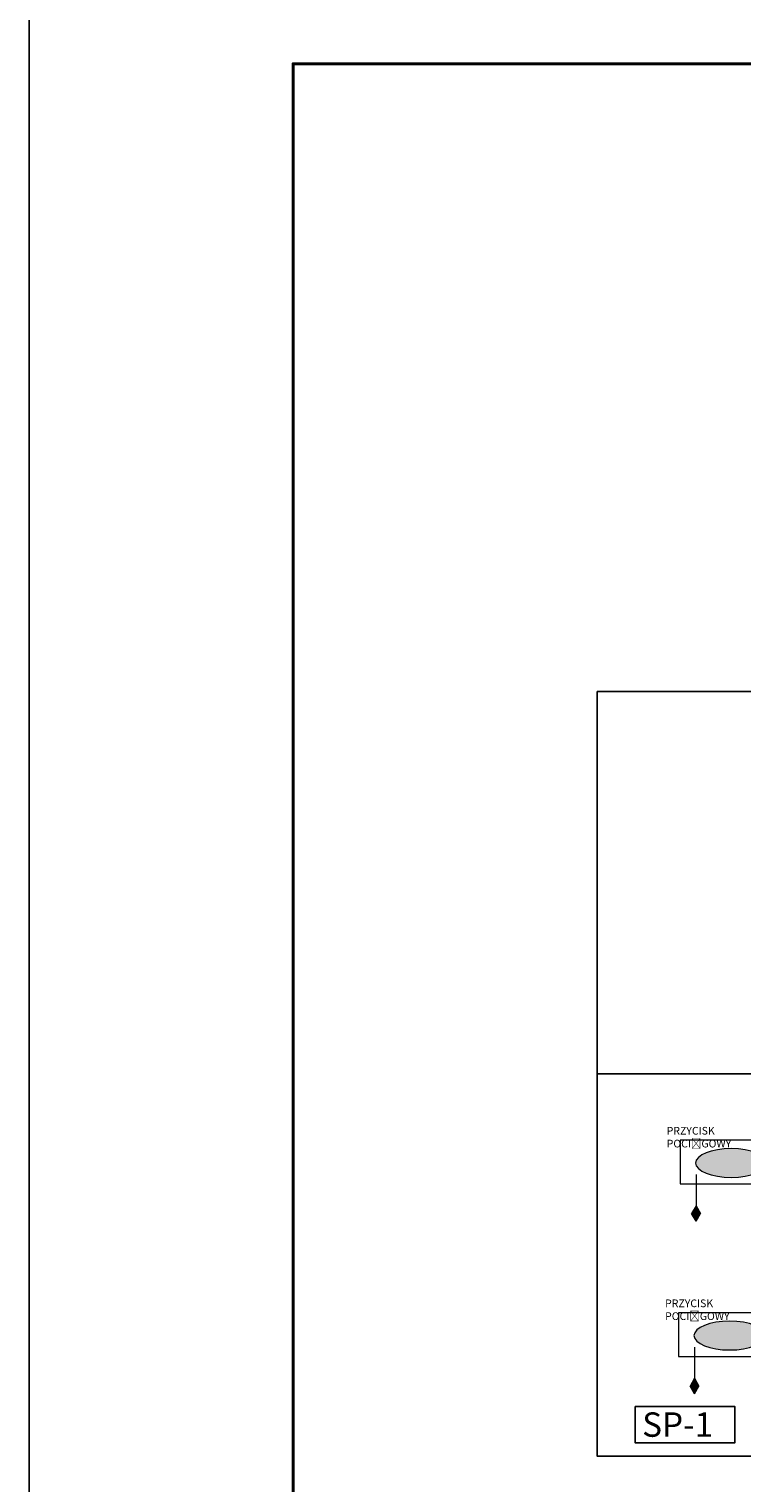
# Model space of a CAD drawing. Header units: millimetres. Extents: x 22250 to 51280, y -5012 to 7692.
# Tile 157 of 183: x 50230 to 50635, y 2268 to 3093. Entities that reach past the tile are written whole.
import ezdxf

# ---------------------------------------------------------------- set-up
doc = ezdxf.new("R2010")
doc.units = ezdxf.units.MM
doc.layers.add('!00 SYSTEM PRZYWOŁAWCZY', color=6, linetype='Continuous', lineweight=18)
doc.layers.add('00 KD-SSWiN PROTEGE', color=1, linetype='Continuous')
doc.styles.get("Standard").update_dxf_attribs({"font": 'arial.ttf'})

# ---------------------------------------------------------------- blocks, each defined once
blk = doc.blocks.new('1049-121')
at = {"layer": '!00 SYSTEM PRZYWOŁAWCZY', "lineweight": 15}
h = blk.add_hatch(color=6, dxfattribs=at)
h.dxf.hatch_style = 1
h.set_gradient(color1=(255, 0, 255), color2=(255, 0, 255), tint=1)
edge = h.paths.add_edge_path()
edge.add_ellipse((128033.8, -122807.1), major_axis=(-40.6, 0), ratio=0.402615, start_angle=0, end_angle=360)
h = blk.add_hatch(color=6, dxfattribs=at)
h.dxf.hatch_style = 1
h.set_gradient(color1=(255, 0, 255), color2=(255, 0, 255), tint=1)
h.paths.add_polyline_path([(128073.8, -122855.6), (128068.7, -122864.5), (128073.8, -122873.3), (128078.9, -122864.5)])
at = {"layer": '!00 SYSTEM PRZYWOŁAWCZY', "color": 6, "lineweight": 15}
for p, q in [((128073.8, -122820.2), (128073.8, -122855.6)), ((128073.8, -122855.6), (128068.7, -122864.5)), ((128073.8, -122855.6), (128078.9, -122864.5)), ((128073.8, -122873.3), (128068.7, -122864.5)), ((128073.8, -122873.3), (128078.9, -122864.5))]:
    blk.add_line(p, q, dxfattribs=at)
blk.add_lwpolyline([(127975.6, -122781.1), (128091.9, -122781.1), (128091.9, -122830.9), (127975.6, -122830.9)], close=True, dxfattribs=at)
blk.add_ellipse((128033.8, -122807.1), major_axis=(-40.6, 0), ratio=0.402615, dxfattribs=at)
blk = doc.blocks.new('*U586')
blk.add_lwpolyline([(-21, 0), (0, 0), (0, 29.7), (-21, 29.7)], close=True)
at = {"lineweight": 40}
blk.add_lwpolyline([(-18, 1), (-1, 1), (-1, 28.7), (-18, 28.7)], close=True, dxfattribs=at)

msp = doc.modelspace()

# ---------------------------------------------------------------- linework, layer by layer
for points in [[(50553.09, 2716.98), (50894.07, 2716.98), (50894.07, 2499.83), (50553.09, 2499.83)], [(50553.09, 2499.83), (50894.07, 2499.83), (50894.07, 2282.68), (50553.09, 2282.68)]]:
    msp.add_lwpolyline(points, close=True)
at = {"layer": '00 KD-SSWiN PROTEGE', "color": 1}
msp.add_lwpolyline([(50574.61, 2310.9), (50631.33, 2310.9), (50631.33, 2290.42), (50574.61, 2290.42)], close=True, dxfattribs=at)

# ---------------------------------------------------------------- block references
at = {"layer": '!00 SYSTEM PRZYWOŁAWCZY', "lineweight": 15, "xscale": -0.4996670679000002, "yscale": 0.4996670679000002, "zscale": 0.4996670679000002}
for p in [(114603.5, 63811.9), (114602.59, 63713.9)]:
    msp.add_blockref('1049-121', p, dxfattribs=at)
at = {"xscale": 50, "yscale": 50, "zscale": 50}
msp.add_blockref('*U586', (51280.22, 1638.5), dxfattribs=at)

# ---------------------------------------------------------------- texts
at = {"char_height": 4.3703, "attachment_point": 1}
for insert in [(50592.54, 2469.74), (50591.63, 2371.74)]:
    msp.add_mtext_dynamic_manual_height_columns('PRZYCISK POCIĄGOWY', width=3.8177, gutter_width=0.656, heights=[0], dxfattribs=dict(at, insert=insert))
at = {"layer": '00 KD-SSWiN PROTEGE', "insert": (50578.59, 2307.64), "char_height": 13.874, "attachment_point": 1}
msp.add_mtext_dynamic_manual_height_columns('SP-1', width=286.8657, gutter_width=0.462, heights=[0], dxfattribs=at)

doc.saveas('drawing.dxf')
